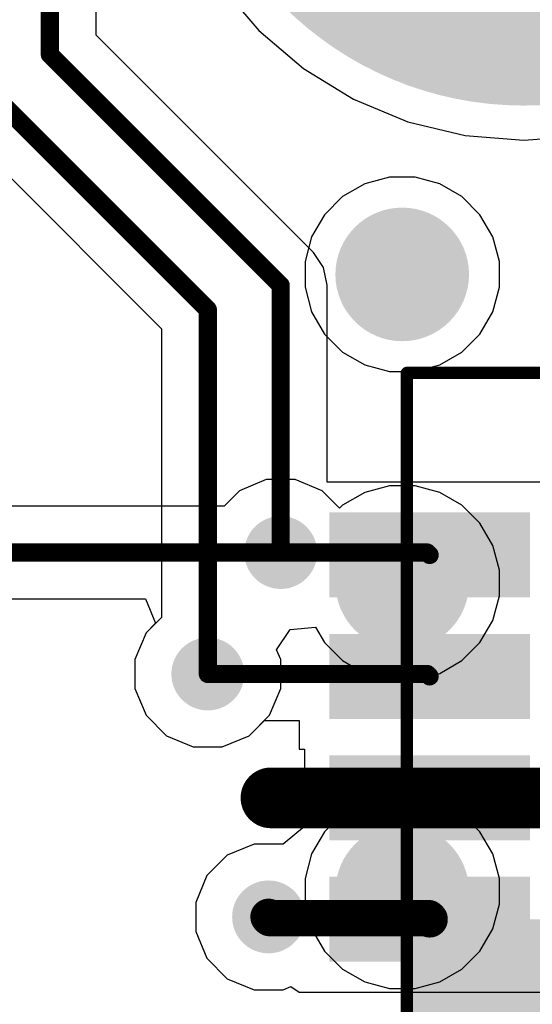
# Model space of a CAD drawing. Header units: inches. Extents: x 0 to 41, y 0 to 25.4.
# Tile 8 of 11: x 32.4 to 36.6, y 10.5 to 18.6. Entities that reach past the tile are written whole.
import ezdxf

# ---------------------------------------------------------------- set-up
doc = ezdxf.new("R2010")
doc.units = ezdxf.units.IN
for name, color, linetype in [('BOTTOM', 5, 'Continuous'), ('Bottom Solder', 6, 'Continuous'), ('TOP', 1, 'Continuous'), ('Top Assembly', 56, 'Continuous'), ('Top Solder', 216, 'Continuous'), ('Via Holes', 16, 'Continuous')]:
    doc.layers.add(name, color=color, linetype=linetype)

# ---------------------------------------------------------------- blocks, each defined once
blk = doc.blocks.new('SM04B_SRSS_TB_LF__SN__F_________1_2354')
at = {"layer": 'TOP'}
for points in [[(-3.4, 2.8375), (-2.2, 2.8375), (-2.2, 1.0375), (-3.4, 1.0375)], [(2.2, 2.8375), (3.4, 2.8375), (3.4, 1.0375), (2.2, 1.0375)], [(-1.8, -1.1625), (-1.2, -1.1625), (-1.2, -2.7125), (-1.8, -2.7125)], [(-0.8, -1.1625), (-0.2, -1.1625), (-0.2, -2.7125), (-0.8, -2.7125)], [(0.2, -1.1625), (0.8, -1.1625), (0.8, -2.7125), (0.2, -2.7125)], [(1.2, -1.1625), (1.8, -1.1625), (1.8, -2.7125), (1.2, -2.7125)]]:
    blk.add_hatch(color=1, dxfattribs=at).paths.add_polyline_path(points)
at = {"layer": 'Top Assembly'}
blk.add_hatch(color=56, dxfattribs=at).paths.add_polyline_path([(1.5, -2.125), (3, -2.125), (3, -0.6), (1.5, -0.6)])
at = {"layer": 'Top Solder'}
for points in [[(-3.45, 2.8875), (-2.15, 2.8875), (-2.15, 0.9875), (-3.45, 0.9875)], [(2.15, 2.8875), (3.45, 2.8875), (3.45, 0.9875), (2.15, 0.9875)], [(-1.85, -1.1125), (-1.15, -1.1125), (-1.15, -2.7625), (-1.85, -2.7625)], [(-0.85, -1.1125), (-0.15, -1.1125), (-0.15, -2.7625), (-0.85, -2.7625)], [(0.15, -1.1125), (0.85, -1.1125), (0.85, -2.7625), (0.15, -2.7625)], [(1.15, -1.1125), (1.85, -1.1125), (1.85, -2.7625), (1.15, -2.7625)]]:
    blk.add_hatch(color=216, dxfattribs=at).paths.add_polyline_path(points)
at = {"layer": 'Top Assembly', "const_width": 0.1}
for points in [[(0.675, 2.8), (-3, 2.8)], [(-3, -2.125), (-3, 2.8)], [(3, 2.8), (0.675, 2.8)], [(3, -2.125), (3, 2.8)], [(-3, -2.125), (0, -2.125)], [(3, -2.125), (0, -2.125)]]:
    blk.add_lwpolyline(points, dxfattribs=at)
at = {"layer": 'Top Assembly', "const_width": 0.05}
for points in [[(-3.025, 2.8, 1), (-2.975, 2.8, 1)], [(-3.025, 2.8, 1), (-2.975, 2.8, 1)], [(0.65, 2.8, 1), (0.7, 2.8, 1)], [(0.65, 2.8, 1), (0.7, 2.8, 1)], [(2.975, 2.8, 1), (3.025, 2.8, 1)], [(2.975, 2.8, 1), (3.025, 2.8, 1)], [(-3.025, -2.125, 1), (-2.975, -2.125, 1)], [(-3.025, -2.125, 1), (-2.975, -2.125, 1)], [(-0.025, -2.125, 1), (0.025, -2.125, 1)], [(-0.025, -2.125, 1), (0.025, -2.125, 1)], [(2.975, -2.125, 1), (3.025, -2.125, 1)], [(2.975, -2.125, 1), (3.025, -2.125, 1)]]:
    blk.add_lwpolyline(points, format="xyb", close=True, dxfattribs=at)
blk = doc.blocks.new('TP_1_00MM_B_2359')
at = {"layer": 'BOTTOM'}
h = blk.add_hatch(color=5, dxfattribs=at)
edge = h.paths.add_edge_path()
edge.add_arc((0, 0), 0.5, 0, 360)
at = {"layer": 'Bottom Solder'}
h = blk.add_hatch(color=6, dxfattribs=at)
edge = h.paths.add_edge_path()
edge.add_arc((0, 0), 0.55, 0, 360)
blk = doc.blocks.new('TP_1_00MM_B_2361')
at = {"layer": 'BOTTOM'}
h = blk.add_hatch(color=5, dxfattribs=at)
edge = h.paths.add_edge_path()
edge.add_arc((0, 0), 0.5, 0, 360)
at = {"layer": 'Bottom Solder'}
h = blk.add_hatch(color=6, dxfattribs=at)
edge = h.paths.add_edge_path()
edge.add_arc((0, 0), 0.55, 0, 360)
blk = doc.blocks.new('TP_1_00MM_B_2362')
at = {"layer": 'BOTTOM'}
h = blk.add_hatch(color=5, dxfattribs=at)
edge = h.paths.add_edge_path()
edge.add_arc((0, 0), 0.5, 0, 360)
at = {"layer": 'Bottom Solder'}
h = blk.add_hatch(color=6, dxfattribs=at)
edge = h.paths.add_edge_path()
edge.add_arc((0, 0), 0.55, 0, 360)

msp = doc.modelspace()

# ---------------------------------------------------------------- hatches: boundary and pattern name
at = {"layer": 'BOTTOM'}
h = msp.add_hatch(color=5, dxfattribs=at)
edge = h.paths.add_edge_path()
edge.add_arc((34.5, 14.2), 0.3, 0, 360)
h = msp.add_hatch(color=5, dxfattribs=at)
edge = h.paths.add_edge_path()
edge.add_arc((33.9, 13.2), 0.3, 0, 360)
h = msp.add_hatch(color=5, dxfattribs=at)
edge = h.paths.add_edge_path()
edge.add_arc((34.4, 11.2), 0.3, 0, 360)
at = {"layer": 'Bottom Solder'}
h = msp.add_hatch(color=6, dxfattribs=at)
edge = h.paths.add_edge_path()
edge.add_arc((36.5, 20.68), 2.8, 0, 360)
at = {"layer": 'TOP'}
h = msp.add_hatch(color=1, dxfattribs=at)
edge = h.paths.add_edge_path()
edge.add_arc((34.5, 14.2), 0.3, 0, 360)
h = msp.add_hatch(color=1, dxfattribs=at)
edge = h.paths.add_edge_path()
edge.add_arc((33.9, 13.2), 0.3, 0, 360)
h = msp.add_hatch(color=1, dxfattribs=at)
edge = h.paths.add_edge_path()
edge.add_arc((34.4, 11.2), 0.3, 0, 360)
at = {"layer": 'Top Solder'}
h = msp.add_hatch(color=216, dxfattribs=at)
edge = h.paths.add_edge_path()
edge.add_arc((36.5, 20.68), 2.8, 0, 360)
at = {"layer": 'Via Holes'}
h = msp.add_hatch(color=7, dxfattribs=at)
edge = h.paths.add_edge_path()
edge.add_arc((34.5, 14.2), 0.15, 0, 360)
h = msp.add_hatch(color=7, dxfattribs=at)
edge = h.paths.add_edge_path()
edge.add_arc((33.9, 13.2), 0.15, 0, 360)
h = msp.add_hatch(color=7, dxfattribs=at)
edge = h.paths.add_edge_path()
edge.add_arc((34.4, 11.2), 0.15, 0, 360)

# ---------------------------------------------------------------- linework, layer by layer
at = {"layer": 'BOTTOM'}
for p, q in [((34.0046, 18.867), (34.319, 18.4989)), ((34.319, 18.4989), (34.687, 18.1846)), ((34.687, 18.1846), (35.0997, 17.9317)), ((35.0997, 17.9317), (35.5469, 17.7465)), ((35.5469, 17.7465), (36.0175, 17.6335)), ((36.0175, 17.6335), (36.5, 17.5955)), ((36.5, 17.5955), (36.9826, 17.6335)), ((35.3947, 17.29), (35.1912, 17.2355)), ((35.6053, 17.29), (35.3947, 17.29)), ((35.8088, 17.2355), (35.6053, 17.29)), ((35.1912, 17.2355), (35.0088, 17.1302)), ((35.9912, 17.1302), (35.8088, 17.2355)), ((35.0088, 17.1302), (34.8599, 16.9812)), ((36.1402, 16.9812), (35.9912, 17.1302)), ((34.8599, 16.9812), (34.7545, 16.7988)), ((36.2455, 16.7988), (36.1402, 16.9812)), ((34.7545, 16.7988), (34.7, 16.5953)), ((36.3, 16.5953), (36.2455, 16.7988)), ((34.7, 16.5953), (34.7, 16.3847)), ((36.3, 16.3847), (36.3, 16.5953)), ((34.7, 16.3847), (34.7545, 16.1812)), ((36.2455, 16.1812), (36.3, 16.3847)), ((34.7545, 16.1812), (34.8599, 15.9988)), ((36.1402, 15.9988), (36.2455, 16.1812)), ((34.8599, 15.9988), (35.0088, 15.8499)), ((35.9912, 15.8499), (36.1402, 15.9988)), ((35.0088, 15.8499), (35.1912, 15.7445)), ((35.8088, 15.7445), (35.9912, 15.8499)), ((35.1912, 15.7445), (35.3947, 15.69)), ((35.6053, 15.69), (35.8088, 15.7445)), ((35.3947, 15.69), (35.6053, 15.69)), ((34.3807, 14.8), (34.1601, 14.7087)), ((34.6193, 14.8), (34.3807, 14.8)), ((34.8399, 14.7087), (34.6193, 14.8)), ((34.1601, 14.7087), (34.0338, 14.5823)), ((34.9836, 14.5649), (34.8399, 14.7087)), ((35.1912, 14.6955), (35.0088, 14.5902)), ((35.3947, 14.75), (35.1912, 14.6955)), ((35.6053, 14.75), (35.3947, 14.75)), ((35.8088, 14.6955), (35.6053, 14.75)), ((35.9912, 14.5902), (35.8088, 14.6955)), ((34.0338, 14.5823), (30.0952, 14.5823)), ((35.0088, 14.5902), (34.9836, 14.5649)), ((36.1402, 14.4412), (35.9912, 14.5902)), ((36.2455, 14.2588), (36.1402, 14.4412)), ((36.3, 14.0553), (36.2455, 14.2588)), ((36.3, 13.8447), (36.3, 14.0553)), ((30.2536, 13.8177), (33.3863, 13.8177)), ((33.3863, 13.8177), (33.4691, 13.6177)), ((36.2455, 13.6412), (36.3, 13.8447)), ((36.1402, 13.4588), (36.2455, 13.6412)), ((33.3913, 13.5399), (33.3, 13.3193)), ((33.4691, 13.6177), (33.3913, 13.5399)), ((34.4666, 13.4), (34.578, 13.5667)), ((34.578, 13.5667), (34.786, 13.5868)), ((34.786, 13.5868), (34.8599, 13.4588)), ((34.8599, 13.4588), (35.0088, 13.3099)), ((35.9912, 13.3099), (36.1402, 13.4588)), ((34.5, 13.3193), (34.4666, 13.4)), ((33.3, 13.3193), (33.3, 13.0807)), ((34.5, 13.0807), (34.5, 13.3193)), ((35.0088, 13.3099), (35.1912, 13.2045)), ((35.8088, 13.2045), (35.9912, 13.3099)), ((35.1912, 13.2045), (35.3947, 13.15)), ((35.3947, 13.15), (35.6053, 13.15)), ((35.6053, 13.15), (35.8088, 13.2045)), ((33.3, 13.0807), (33.3913, 12.8601)), ((34.4087, 12.8601), (34.5, 13.0807)), ((33.3913, 12.8601), (33.5601, 12.6913)), ((34.2399, 12.6913), (34.4087, 12.8601)), ((33.5601, 12.6913), (33.7807, 12.6)), ((34.0193, 12.6), (34.2399, 12.6913)), ((33.7807, 12.6), (34.0193, 12.6)), ((35.3947, 12.21), (35.1912, 12.1555)), ((35.6053, 12.21), (35.3947, 12.21)), ((35.8088, 12.1555), (35.6053, 12.21)), ((35.1912, 12.1555), (35.0088, 12.0502)), ((35.9912, 12.0502), (35.8088, 12.1555)), ((35.0088, 12.0502), (34.8599, 11.9012)), ((36.1402, 11.9012), (35.9912, 12.0502)), ((34.8599, 11.9012), (34.7545, 11.7188)), ((36.2455, 11.7188), (36.1402, 11.9012)), ((34.7545, 11.7188), (34.7, 11.5153)), ((36.3, 11.5153), (36.2455, 11.7188)), ((34.7, 11.5153), (34.7, 11.3047)), ((36.3, 11.3047), (36.3, 11.5153)), ((34.7, 11.3047), (34.7545, 11.1012)), ((36.2455, 11.1012), (36.3, 11.3047)), ((34.7545, 11.1012), (34.8599, 10.9188)), ((36.1402, 10.9188), (36.2455, 11.1012)), ((34.8599, 10.9188), (35.0088, 10.7699)), ((35.9912, 10.7699), (36.1402, 10.9188)), ((35.0088, 10.7699), (35.1912, 10.6645)), ((35.8088, 10.6645), (35.9912, 10.7699)), ((35.1912, 10.6645), (35.3947, 10.61)), ((35.6053, 10.61), (35.8088, 10.6645)), ((35.3947, 10.61), (35.6053, 10.61))]:
    msp.add_line(p, q, dxfattribs=at)
at = {"layer": 'BOTTOM', "const_width": 0.15}
msp.add_lwpolyline([(30.0952, 14.2), (34.5, 14.2)], dxfattribs=at)
at = {"layer": 'BOTTOM', "const_width": 0.075}
msp.add_lwpolyline([(34.4625, 14.2, 1), (34.5375, 14.2, 1)], format="xyb", close=True, dxfattribs=at)
at = {"layer": 'TOP'}
for p, q in [((32.9823, 18.4584), (32.9823, 21.7)), ((34.0046, 18.867), (34.319, 18.4989)), ((34.319, 18.4989), (34.687, 18.1846)), ((34.7704, 16.6704), (32.9823, 18.4584)), ((34.687, 18.1846), (35.0997, 17.9317)), ((35.0997, 17.9317), (35.5469, 17.7465)), ((31.8296, 17.7296), (33.5177, 16.0416)), ((35.5469, 17.7465), (36.0175, 17.6335)), ((36.0175, 17.6335), (36.5, 17.5955)), ((36.5, 17.5955), (36.9826, 17.6335)), ((34.8532, 16.5463), (34.7704, 16.6704)), ((34.8823, 16.4), (34.8532, 16.5463)), ((34.8823, 14.78), (34.8823, 16.4)), ((33.5177, 16.0416), (33.5177, 13.6662)), ((36.8005, 14.78), (34.8823, 14.78)), ((33.5177, 13.6662), (33.3913, 13.5399)), ((33.3913, 13.5399), (33.3, 13.3193)), ((33.3, 13.3193), (33.3, 13.0807)), ((33.3, 13.0807), (33.3913, 12.8601)), ((33.3913, 12.8601), (33.5601, 12.6913)), ((34.2399, 12.6913), (34.3662, 12.8177)), ((34.3662, 12.8177), (34.6505, 12.8177)), ((34.6505, 12.8177), (34.6505, 12.58)), ((33.5601, 12.6913), (33.7807, 12.6)), ((34.0193, 12.6), (34.2399, 12.6913)), ((33.7807, 12.6), (34.0193, 12.6)), ((34.6505, 12.58), (34.6965, 12.58)), ((34.6965, 12.58), (34.6965, 12.28)), ((34.6965, 12.28), (35.7255, 12.28)), ((35.7255, 12.28), (36.7545, 12.28)), ((35.7255, 12.08), (34.6965, 12.08)), ((34.6965, 12.08), (34.6965, 11.9431)), ((36.7545, 12.08), (35.7255, 12.08)), ((34.6965, 11.9431), (34.5193, 11.8)), ((34.2807, 11.8), (34.0601, 11.7087)), ((34.5193, 11.8), (34.2807, 11.8)), ((34.0601, 11.7087), (33.8913, 11.5399)), ((33.8913, 11.5399), (33.8, 11.3193)), ((33.8, 11.3193), (33.8, 11.0807)), ((33.8, 11.0807), (33.8913, 10.8601)), ((33.8913, 10.8601), (34.0601, 10.6913)), ((34.0601, 10.6913), (34.2807, 10.6)), ((34.5193, 10.6), (34.5819, 10.6259)), ((34.5819, 10.6259), (34.6505, 10.58)), ((34.2807, 10.6), (34.5193, 10.6)), ((34.6505, 10.58), (34.6505, 10.58)), ((34.6505, 10.58), (36.8005, 10.58))]:
    msp.add_line(p, q, dxfattribs=at)
for points, const_width in [([(32.6, 18.3), (32.6, 21.7)], 0.15), ([(32.6, 18.3), (34.5, 16.4)], 0.15), ([(32.1, 18), (33.9, 16.2)], 0.15), ([(34.5, 14.2), (34.5, 16.4)], 0.15), ([(33.9, 13.2), (33.9, 16.2)], 0.15), ([(34.5, 14.2), (35.7055, 14.2)], 0.15), ([(35.7055, 14.2), (35.7255, 14.18)], 0.15), ([(33.9, 13.2), (35.7055, 13.2)], 0.15), ([(35.7055, 13.2), (35.7255, 13.18)], 0.15), ([(34.42, 12.18), (35.7255, 12.18)], 0.5), ([(35.7255, 12.18), (37.031, 12.18)], 0.5), ([(34.4, 11.2), (34.41, 11.19)], 0.3), ([(34.41, 11.19), (35.7155, 11.19)], 0.3), ([(35.7155, 11.19), (35.7255, 11.18)], 0.3)]:
    msp.add_lwpolyline(points, dxfattribs=dict(at, const_width=const_width))
for points, const_width in [([(32.5625, 18.3, 1), (32.6375, 18.3, 1)], 0.075), ([(32.5625, 18.3, 1), (32.6375, 18.3, 1)], 0.075), ([(34.4625, 16.4, 1), (34.5375, 16.4, 1)], 0.075), ([(34.4625, 16.4, 1), (34.5375, 16.4, 1)], 0.075), ([(33.8625, 16.2, 1), (33.9375, 16.2, 1)], 0.075), ([(33.8625, 16.2, 1), (33.9375, 16.2, 1)], 0.075), ([(34.4625, 14.2, 1), (34.5375, 14.2, 1)], 0.075), ([(34.4625, 14.2, 1), (34.5375, 14.2, 1)], 0.075), ([(35.668, 14.2, 1), (35.743, 14.2, 1)], 0.075), ([(35.668, 14.2, 1), (35.743, 14.2, 1)], 0.075), ([(35.688, 14.18, 1), (35.763, 14.18, 1)], 0.075), ([(33.8625, 13.2, 1), (33.9375, 13.2, 1)], 0.075), ([(33.8625, 13.2, 1), (33.9375, 13.2, 1)], 0.075), ([(35.668, 13.2, 1), (35.743, 13.2, 1)], 0.075), ([(35.668, 13.2, 1), (35.743, 13.2, 1)], 0.075), ([(35.688, 13.18, 1), (35.763, 13.18, 1)], 0.075), ([(34.295, 12.18, 1), (34.545, 12.18, 1)], 0.25), ([(35.6005, 12.18, 1), (35.8505, 12.18, 1)], 0.25), ([(35.6005, 12.18, 1), (35.8505, 12.18, 1)], 0.25), ([(34.325, 11.2, 1), (34.475, 11.2, 1)], 0.15), ([(34.335, 11.19, 1), (34.485, 11.19, 1)], 0.15), ([(34.335, 11.19, 1), (34.485, 11.19, 1)], 0.15), ([(35.6405, 11.19, 1), (35.7905, 11.19, 1)], 0.15), ([(35.6405, 11.19, 1), (35.7905, 11.19, 1)], 0.15), ([(35.6505, 11.18, 1), (35.8005, 11.18, 1)], 0.15)]:
    msp.add_lwpolyline(points, format="xyb", close=True, dxfattribs=dict(at, const_width=const_width))

# ---------------------------------------------------------------- block references
for name, p, rotation in [('TP_1_00MM_B_2359', (35.5, 16.49), 180), ('SM04B_SRSS_TB_LF__SN__F_________1_2354', (37.663, 12.68), 270), ('TP_1_00MM_B_2361', (35.5, 13.95), 180), ('TP_1_00MM_B_2362', (35.5, 11.41), 180)]:
    msp.add_blockref(name, p, dxfattribs=dict(rotation=rotation))

doc.saveas('drawing.dxf')
